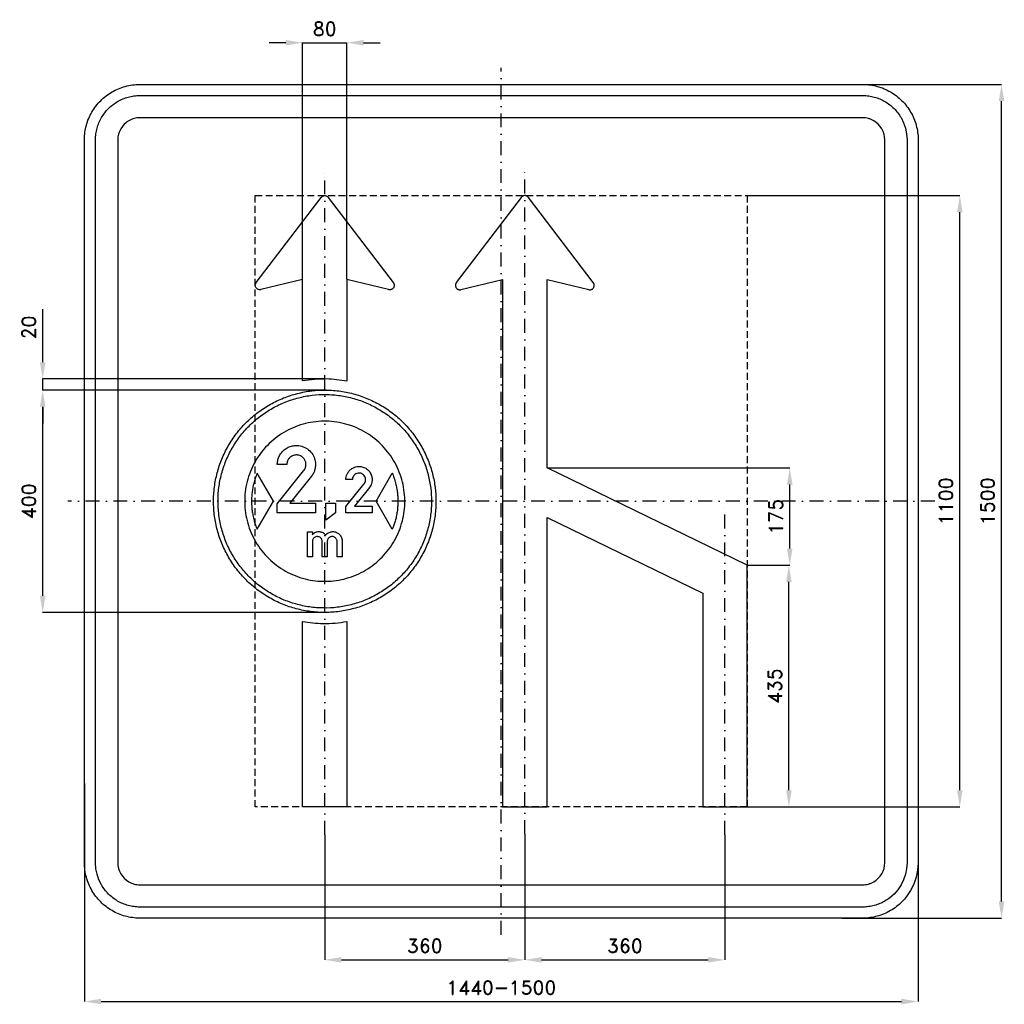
# Model space of a CAD drawing. Header units: millimetres. Extents: x -866 to 905, y -905 to 866.
import ezdxf

# ---------------------------------------------------------------- set-up
doc = ezdxf.new("R2010")
doc.units = ezdxf.units.MM
doc.header["$LTSCALE"] = 5
doc.linetypes.add('ČERCHOVANÁX2', pattern=[2, 1, -0.5, 0, -0.5])
doc.linetypes.add('ČÁRKOVANÁX2', pattern=[1.5, 1, -0.5])
doc.layers.add('Kóty', color=2, linetype='Continuous')
doc.layers.add('Značka', color=7, linetype='Continuous')
doc.styles.get("Standard").update_dxf_attribs({"font": 'romand.shx', "height": 25})
doc.dimstyles.get("Standard").update_dxf_attribs({"dimtxt": 25, "dimasz": 30, "dimexe": 0.18, "dimexo": 0.0625, "dimgap": 12.5, "dimtad": 1, "dimdec": 0, "dimzin": 0, "dimdsep": 46, "dimtxsty": 'Standard', "dimcen": 0.09, "dimadec": 0, "dimazin": 0, "dimtfac": 1, "dimtdec": 0, "dimtofl": 0, "dimtmove": 0, "dimatfit": 3, "dimfxl": 1, "dimtolj": 1, "dimtzin": 0, "dimarcsym": 0})

# ---------------------------------------------------------------- blocks, each defined once
blk = doc.blocks.new('*D0')
at = {"layer": 'Defpoints', "color": 0, "transparency": 16777216}
for p in [(-750, -507.4), (750, -603.9), (750, -900)]:
    blk.add_point(p, dxfattribs=at)
at = {"layer": 'Kóty', "color": 0, "lineweight": -2, "transparency": 16777216}
for p, q in [((-750, -507.5), (-750, -900.2)), ((750, -603.9), (750, -900.2)), ((-720, -900), (720, -900))]:
    blk.add_line(p, q, dxfattribs=at)
at = {"layer": 'Kóty', "color": 0, "transparency": 16777216}
for points in [[(-720, -895), (-720, -905), (-750, -900)], [(720, -895), (720, -905), (750, -900)]]:
    blk.add_solid(points, dxfattribs=at)
at = {"layer": 'Kóty', "color": 0, "transparency": 16777216, "insert": (0, -875), "char_height": 25, "attachment_point": 5}
blk.add_mtext('\\A1;1440-1500', dxfattribs=at)
blk = doc.blocks.new('*D1')
at = {"layer": 'Defpoints', "color": 0, "transparency": 16777216}
for p in [(-277.6, 825), (-357.6, 399.2), (-277.6, 399.2)]:
    blk.add_point(p, dxfattribs=at)
at = {"layer": 'Kóty', "color": 0, "lineweight": -2, "transparency": 16777216}
for p, q in [((-387.6, 825), (-417.6, 825)), ((-357.6, 399.3), (-357.6, 825.2)), ((-277.6, 399.3), (-277.6, 825.2)), ((-247.6, 825), (-217.6, 825))]:
    blk.add_line(p, q, dxfattribs=at)
at = {"layer": 'Kóty', "color": 0, "transparency": 16777216}
for points in [[(-387.6, 830), (-387.6, 820), (-357.6, 825)], [(-247.6, 830), (-247.6, 820), (-277.6, 825)]]:
    blk.add_solid(points, dxfattribs=at)
at = {"layer": 'Kóty', "color": 0, "transparency": 16777216, "insert": (-317.6, 850), "char_height": 25, "attachment_point": 5}
blk.add_mtext('\\A1;80', dxfattribs=at)
blk = doc.blocks.new('*D2')
at = {"layer": 'Defpoints', "color": 0, "transparency": 16777216}
for p in [(612.6, 750), (900, 750), (612.6, -750)]:
    blk.add_point(p, dxfattribs=at)
at = {"layer": 'Kóty', "color": 0, "lineweight": -2, "transparency": 16777216}
for p, q in [((612.6, 750), (900.2, 750)), ((900, -720), (900, 720)), ((612.6, -750), (900.2, -750))]:
    blk.add_line(p, q, dxfattribs=at)
at = {"layer": 'Kóty', "color": 0, "transparency": 16777216}
for points in [[(895, 720), (905, 720), (900, 750)], [(895, -720), (905, -720), (900, -750)]]:
    blk.add_solid(points, dxfattribs=at)
at = {"layer": 'Kóty', "color": 0, "transparency": 16777216, "insert": (875, 0), "char_height": 25, "attachment_point": 5, "rotation": 90}
blk.add_mtext('\\A1;1500', dxfattribs=at)
blk = doc.blocks.new('*D3')
at = {"layer": 'Defpoints', "color": 0, "transparency": 16777216}
for p in [(42.4, -598.7), (402.4, -600), (402.4, -825)]:
    blk.add_point(p, dxfattribs=at)
at = {"layer": 'Kóty', "color": 0, "lineweight": -2, "transparency": 16777216}
for p, q in [((42.4, -598.8), (42.4, -825.2)), ((402.4, -600.1), (402.4, -825.2)), ((72.4, -825), (372.4, -825))]:
    blk.add_line(p, q, dxfattribs=at)
at = {"layer": 'Kóty', "color": 0, "transparency": 16777216}
for points in [[(72.4, -820), (72.4, -830), (42.4, -825)], [(372.4, -820), (372.4, -830), (402.4, -825)]]:
    blk.add_solid(points, dxfattribs=at)
at = {"layer": 'Kóty', "color": 0, "transparency": 16777216, "insert": (222.4, -800), "char_height": 25, "attachment_point": 5}
blk.add_mtext('\\A1;360', dxfattribs=at)
blk = doc.blocks.new('*D4')
at = {"layer": 'Defpoints', "color": 0, "transparency": 16777216}
for p in [(-317.6, -600), (42.4, -600), (42.4, -825)]:
    blk.add_point(p, dxfattribs=at)
at = {"layer": 'Kóty', "color": 0, "lineweight": -2, "transparency": 16777216}
for p, q in [((-317.6, -600.1), (-317.6, -825.2)), ((42.4, -600.1), (42.4, -825.2)), ((-287.6, -825), (12.4, -825))]:
    blk.add_line(p, q, dxfattribs=at)
at = {"layer": 'Kóty', "color": 0, "transparency": 16777216}
for points in [[(-287.6, -820), (-287.6, -830), (-317.6, -825)], [(12.4, -820), (12.4, -830), (42.4, -825)]]:
    blk.add_solid(points, dxfattribs=at)
at = {"layer": 'Kóty', "color": 0, "transparency": 16777216, "insert": (-137.6, -800), "char_height": 25, "attachment_point": 5}
blk.add_mtext('\\A1;360', dxfattribs=at)
blk = doc.blocks.new('*D5')
at = {"layer": 'Defpoints', "color": 0, "transparency": 16777216}
for p in [(442.4, 550), (825, 550), (442.4, -550)]:
    blk.add_point(p, dxfattribs=at)
at = {"layer": 'Kóty', "color": 0, "lineweight": -2, "transparency": 16777216}
for p, q in [((442.5, 550), (825.2, 550)), ((825, -520), (825, 520)), ((442.5, -550), (825.2, -550))]:
    blk.add_line(p, q, dxfattribs=at)
at = {"layer": 'Kóty', "color": 0, "transparency": 16777216}
for points in [[(820, 520), (830, 520), (825, 550)], [(820, -520), (830, -520), (825, -550)]]:
    blk.add_solid(points, dxfattribs=at)
at = {"layer": 'Kóty', "color": 0, "transparency": 16777216, "insert": (800, 0), "char_height": 25, "attachment_point": 5, "rotation": 90}
blk.add_mtext('\\A1;1100', dxfattribs=at)
blk = doc.blocks.new('*D6')
at = {"layer": 'Defpoints', "color": 0, "transparency": 16777216}
for p in [(-825, 200), (-315, 200), (-316.5, -200)]:
    blk.add_point(p, dxfattribs=at)
at = {"layer": 'Kóty', "color": 0, "lineweight": -2, "transparency": 16777216}
for p, q in [((-315.1, 200), (-825.2, 200)), ((-825, -170), (-825, 170)), ((-316.5, -200), (-825.2, -200))]:
    blk.add_line(p, q, dxfattribs=at)
at = {"layer": 'Kóty', "color": 0, "transparency": 16777216}
for points in [[(-830, 170), (-820, 170), (-825, 200)], [(-830, -170), (-820, -170), (-825, -200)]]:
    blk.add_solid(points, dxfattribs=at)
at = {"layer": 'Kóty', "color": 0, "transparency": 16777216, "insert": (-850, 0), "char_height": 25, "attachment_point": 5, "rotation": 90}
blk.add_mtext('\\A1;400', dxfattribs=at)
blk = doc.blocks.new('*D7')
at = {"layer": 'Defpoints', "color": 0, "transparency": 16777216}
for p in [(-825, 220), (-317.6, 220), (-315, 200)]:
    blk.add_point(p, dxfattribs=at)
at = {"layer": 'Kóty', "color": 0, "lineweight": -2, "transparency": 16777216}
for p, q in [((-825, 250), (-825, 345.5)), ((-317.7, 220), (-825.2, 220)), ((-315.1, 200), (-825.2, 200)), ((-825, 170), (-825, 140))]:
    blk.add_line(p, q, dxfattribs=at)
at = {"layer": 'Kóty', "color": 0, "transparency": 16777216}
for points in [[(-830, 250), (-820, 250), (-825, 220)], [(-830, 170), (-820, 170), (-825, 200)]]:
    blk.add_solid(points, dxfattribs=at)
at = {"layer": 'Kóty', "color": 0, "transparency": 16777216, "insert": (-850, 312.7), "char_height": 25, "attachment_point": 5, "rotation": 90}
blk.add_mtext('\\A1;20', dxfattribs=at)
blk = doc.blocks.new('*D8')
at = {"layer": 'Defpoints', "color": 0, "transparency": 16777216}
for p in [(442.4, -115), (517.4, -115), (442.4, -550)]:
    blk.add_point(p, dxfattribs=at)
at = {"layer": 'Kóty', "color": 0, "lineweight": -2, "transparency": 16777216}
for p, q in [((442.5, -115), (517.6, -115)), ((517.4, -520), (517.4, -145)), ((442.5, -550), (517.6, -550))]:
    blk.add_line(p, q, dxfattribs=at)
at = {"layer": 'Kóty', "color": 0, "transparency": 16777216}
for points in [[(512.4, -145), (522.4, -145), (517.4, -115)], [(512.4, -520), (522.4, -520), (517.4, -550)]]:
    blk.add_solid(points, dxfattribs=at)
at = {"layer": 'Kóty', "color": 0, "transparency": 16777216, "insert": (492.4, -332.5), "char_height": 25, "attachment_point": 5, "rotation": 90}
blk.add_mtext('\\A1;435', dxfattribs=at)
blk = doc.blocks.new('*D9')
at = {"layer": 'Defpoints', "color": 0, "transparency": 16777216}
for p in [(82.4, 60), (519, 60), (442.4, -115)]:
    blk.add_point(p, dxfattribs=at)
at = {"layer": 'Kóty', "color": 0, "lineweight": -2, "transparency": 16777216}
for p, q in [((82.5, 60), (519.2, 60)), ((519, -85), (519, 30)), ((442.5, -115), (519.2, -115))]:
    blk.add_line(p, q, dxfattribs=at)
at = {"layer": 'Kóty', "color": 0, "transparency": 16777216}
for points in [[(514, 30), (524, 30), (519, 60)], [(514, -85), (524, -85), (519, -115)]]:
    blk.add_solid(points, dxfattribs=at)
at = {"layer": 'Kóty', "color": 0, "transparency": 16777216, "insert": (494, -27.5), "char_height": 25, "attachment_point": 5, "rotation": 90}
blk.add_mtext('\\A1;175', dxfattribs=at)

msp = doc.modelspace()

# ---------------------------------------------------------------- linework, layer by layer
at = {"layer": 'Kóty'}
for points in [[(-357.6, 825), (-277.6, 825)], [(-825, 200), (-825, 220)]]:
    msp.add_lwpolyline(points, dxfattribs=at)
at = {"layer": 'Značka', "color": 6, "linetype": 'ČERCHOVANÁX2', "ltscale": 5}
for points in [[(0, -780), (0, 780)], [(-317.6, -600), (-317.6, 600)], [(42.4, -598.7), (42.4, 601.3)], [(780, 0), (-780, 0)], [(402.4, -600), (402.4, 0)]]:
    msp.add_lwpolyline(points, dxfattribs=at)
at = {"layer": 'Značka', "color": 5}
for points in [[(-650, -750), (-650.4, -750), (-650.8, -750, -0.032183), (-663.7, -749.1, -0.035439), (-676.4, -746.5, -0.036257), (-688.7, -742.3, -0.03443), (-700.2, -736.5, -0.033714), (-711, -729.3, -0.034097), (-720.7, -720.7, -0.034214), (-729.3, -711, -0.034227), (-736.5, -700.2, -0.034043), (-742.3, -688.7, -0.033425), (-746.5, -676.4, -0.034175), (-749.1, -663.7, -0.036736), (-750, -650.8), (-750, -650.4), (-750, -650), (-750, 650), (-750, 650.4), (-750, 650.8, -0.032197), (-749.1, 663.7, -0.035467), (-746.5, 676.4, -0.03632), (-742.3, 688.7, -0.034471), (-736.5, 700.2, -0.033721), (-729.3, 711, -0.034099), (-720.7, 720.7, -0.034202), (-711, 729.3, -0.034225), (-700.2, 736.5, -0.034051), (-688.6, 742.3, -0.033415), (-676.4, 746.5, -0.034124), (-663.7, 749.1, -0.036744), (-650.8, 750), (-650.4, 750), (-650, 750), (650, 750), (650.4, 750), (650.8, 750, -0.032182), (663.7, 749.1, -0.035447), (676.4, 746.5, -0.036272), (688.7, 742.3, -0.034433), (700.2, 736.5, -0.033723), (711, 729.3, -0.034091), (720.7, 720.7, -0.034221), (729.3, 711, -0.034225), (736.5, 700.2, -0.034038), (742.3, 688.6, -0.033425), (746.5, 676.4, -0.034173), (749.1, 663.7, -0.036736), (750, 650.8), (750, 650.4), (750, 650), (750, -650), (750, -650.4), (750, -650.8), (749.1, -663.7), (746.5, -676.4), (742.3, -688.7), (736.5, -700.2), (729.3, -711, -0.034106), (720.7, -720.7, -0.034203), (711, -729.3, -0.034227), (700.2, -736.5, -0.034044), (688.6, -742.3, -0.033411), (676.4, -746.5, -0.034122), (663.7, -749.1, -0.036743), (650.8, -750), (650.4, -750), (650, -750), (-650, -750)], [(-650, -730), (-650.3, -730), (-650.6, -730, -0.032184), (-661, -729.3, -0.035448), (-671.1, -727.2, -0.036282), (-680.9, -723.8, -0.034422), (-690.2, -719.2, -0.033745), (-698.8, -713.4, -0.034102), (-706.6, -706.6, -0.034186), (-713.4, -698.8, -0.034203), (-719.2, -690.2), (-723.8, -680.9), (-727.2, -671.1), (-729.3, -661), (-730, -650.6), (-730, -650.3), (-730, -650), (-730, 650), (-730, 650.3), (-730, 650.6, -0.032179), (-729.3, 661, -0.035489), (-727.2, 671.1, -0.036281), (-723.9, 680.9, -0.03442), (-719.2, 690.2, -0.033728), (-713.4, 698.8, -0.034073), (-706.6, 706.6, -0.034239), (-698.8, 713.4, -0.034199), (-690.2, 719.2, -0.034034), (-680.9, 723.8, -0.033414), (-671.1, 727.2, -0.034124), (-660.9, 729.3, -0.03674), (-650.6, 730), (-650.3, 730), (-650, 730), (650, 730), (650.3, 730), (650.6, 730, -0.032183), (661, 729.3, -0.035447), (671.1, 727.2, -0.036274), (680.9, 723.9, -0.034414), (690.2, 719.2, -0.033745), (698.8, 713.4, -0.034097), (706.6, 706.6, -0.034187), (713.4, 698.8, -0.034206), (719.2, 690.2), (723.8, 680.9), (727.2, 671.1), (729.3, 660.9), (730, 650.6), (730, 650.3), (730, 650), (730, -650), (730, -650.3), (730, -650.6), (729.3, -661), (727.2, -671.1), (723.9, -680.9), (719.2, -690.2), (713.4, -698.8), (706.6, -706.6), (698.8, -713.4, -0.034206), (690.2, -719.2, -0.034031), (680.9, -723.8, -0.033421), (671.1, -727.2, -0.034122), (660.9, -729.3, -0.036744), (650.6, -730), (650.3, -730), (650, -730), (-650, -730)], [(-650, -690), (650, -690), (650.2, -690), (650.3, -690, 0.032185), (655.5, -689.6, 0.035459), (660.5, -688.6, 0.036277), (665.5, -686.9), (670.1, -684.6), (674.4, -681.7), (678.3, -678.3), (681.7, -674.4), (684.6, -670.1), (686.9, -665.5), (688.6, -660.6), (689.6, -655.5), (690, -650.3), (690, -650.2), (690, -650), (690, 650), (690, 650.2), (690, 650.3), (689.6, 655.5), (688.6, 660.5), (686.9, 665.5), (684.6, 670.1), (681.7, 674.4), (678.3, 678.3), (674.4, 681.7), (670.1, 684.6), (665.5, 686.9, 0.033409), (660.5, 688.6, 0.034186), (655.5, 689.6, 0.036746), (650.3, 690), (650.2, 690), (650, 690), (-650, 690), (-650.2, 690), (-650.3, 690, 0.032185), (-655.5, 689.6, 0.035458), (-660.6, 688.6, 0.036271), (-665.5, 686.9, 0.034382), (-670.1, 684.6, 0.03365), (-674.4, 681.7), (-678.3, 678.3), (-681.7, 674.4), (-684.6, 670.1), (-686.9, 665.5), (-688.6, 660.5), (-689.6, 655.5), (-690, 650.3), (-690, 650.2), (-690, 650), (-690, -650), (-690, -650.2), (-690, -650.3), (-689.6, -655.5), (-688.6, -660.6), (-686.9, -665.5), (-684.6, -670.1), (-681.7, -674.4), (-678.3, -678.3), (-674.4, -681.7), (-670.1, -684.6), (-665.5, -686.9, 0.033404), (-660.6, -688.6, 0.034161), (-655.5, -689.7, 0.036749), (-650.3, -690), (-650.2, -690), (-650, -690)], [(-357.6, 216.4), (-357.6, 399.2), (-432.6, 380.7), (-433, 380.6, -0.010084), (-433.3, 380.5, -0.052503), (-434.9, 380.4, -0.052645), (-436.5, 380.7, -0.065503), (-438.3, 381.4, -0.065455), (-439.9, 382.5, -0.065319), (-441.2, 384, -0.065187), (-442, 385.8, -0.064843), (-442.5, 387.7, -0.063651), (-442.4, 389.7, -0.052693), (-442, 391.2, -0.057453), (-441.3, 392.6, -0.01147), (-441.1, 393, -0.003824), (-440.9, 393.3), (-324, 546.8, -0.003131), (-323.7, 547.1, -0.009393), (-323.5, 547.4, -0.049065), (-322.4, 548.4, -0.049118), (-321.2, 549.2, -0.061113), (-319.4, 549.8, -0.061349), (-317.6, 550, -0.06102), (-315.8, 549.8, -0.059475), (-314.1, 549.2, -0.049145), (-312.8, 548.4, -0.053708), (-311.7, 547.4, -0.010699), (-311.5, 547.1), (-311.2, 546.8), (-194.4, 393.3), (-194.1, 393, -0.010084), (-193.9, 392.6, -0.052503), (-193.2, 391.2, -0.052645), (-192.8, 389.7, -0.065503), (-192.7, 387.7, -0.065455), (-193.2, 385.8, -0.065319), (-194, 384, -0.065187), (-195.3, 382.5, -0.064843), (-196.9, 381.4, -0.063651), (-198.7, 380.7, -0.052693), (-200.3, 380.4, -0.057453), (-201.9, 380.5, -0.01147), (-202.3, 380.6), (-202.6, 380.7), (-277.6, 399.2), (-277.6, 216.3, 0.007831), (-296.2, 218.7, 0.023765), (-314.7, 220, 0.027428), (-336.2, 219, 0.009022), (-357.6, 216.4)], [(362.4, -165.1), (362.4, -550), (442.4, -550), (442.4, -115), (82.4, 60), (82.4, 399.2), (157.4, 380.7), (157.7, 380.6, 0.010084), (158.1, 380.5, 0.052503), (159.7, 380.4, 0.052645), (161.3, 380.7, 0.065503), (163.1, 381.4, 0.065455), (164.7, 382.5, 0.065319), (166, 384, 0.065187), (166.8, 385.8, 0.064843), (167.3, 387.7, 0.063651), (167.2, 389.7, 0.052693), (166.8, 391.2, 0.057453), (166.1, 392.6, 0.01147), (165.9, 393), (165.6, 393.3), (48.8, 546.8), (48.5, 547.1, 0.009393), (48.3, 547.4, 0.049065), (47.2, 548.4, 0.049118), (45.9, 549.2, 0.061113), (44.2, 549.8, 0.061349), (42.4, 550, 0.06102), (40.6, 549.8, 0.059475), (38.8, 549.2, 0.049145), (37.6, 548.4, 0.053708), (36.5, 547.4, 0.010699), (36.3, 547.1, 0.003567), (36, 546.8), (-80.9, 393.3, 0.003362), (-81.1, 393, 0.010084), (-81.3, 392.6, 0.052503), (-82, 391.2, 0.052645), (-82.4, 389.7, 0.065503), (-82.5, 387.7, 0.065455), (-82, 385.8, 0.065319), (-81.2, 384, 0.065187), (-79.9, 382.5, 0.064843), (-78.3, 381.4, 0.063651), (-76.5, 380.7, 0.052693), (-74.9, 380.4, 0.057453), (-73.3, 380.5, 0.01147), (-73, 380.6), (-72.6, 380.7), (2.4, 399.2), (2.4, -550), (82.4, -550), (82.4, -29), (362.4, -165.1)], [(-117.6, 0), (-117.6, -1.3), (-117.6, -2.6, -0.032167), (-119.6, -28.7, -0.035723), (-125.1, -54.3, -0.036666), (-133.7, -79, -0.034754), (-145.7, -102.3, -0.034039), (-160.5, -123.9, -0.034453), (-178, -143.3, -0.034561), (-197.9, -160.3, -0.034427), (-219.9, -174.5, -0.034389), (-243.5, -185.8, -0.034418), (-268.4, -193.8, -0.034423), (-294.1, -198.7, -0.034417), (-320.2, -200, -0.034416), (-346.3, -198, -0.034417), (-371.9, -192.5, -0.034417), (-396.6, -183.8, -0.034417), (-419.9, -171.9, -0.034417), (-441.5, -157.1, -0.034417), (-460.9, -139.6, -0.034417), (-477.9, -119.7, -0.034417), (-492.1, -97.7, -0.034417), (-503.4, -74.1, -0.034417), (-511.5, -49.2, -0.034417), (-516.3, -23.5, -0.034417), (-517.6, 2.6, -0.034417), (-515.6, 28.7, -0.034417), (-510.1, 54.3, -0.034417), (-501.4, 79, -0.034417), (-489.5, 102.3, -0.034417), (-474.7, 123.9, -0.034417), (-457.2, 143.3, -0.034417), (-437.3, 160.3, -0.034417), (-415.3, 174.5, -0.034417), (-391.8, 185.8, -0.034417), (-366.8, 193.8, -0.034417), (-341.1, 198.7, -0.034416), (-315, 200, -0.034417), (-288.9, 198, -0.034418), (-263.3, 192.5, -0.034416), (-238.6, 183.8, -0.034417), (-215.3, 171.9, -0.034418), (-193.7, 157.1, -0.034406), (-174.3, 139.6, -0.034414), (-157.3, 119.7, -0.034487), (-143.1, 97.7, -0.034419), (-131.8, 74.2, -0.034076), (-123.8, 49.2, -0.032791), (-119, 24.8, -0.034265), (-117.6, 0)], [(-402.9, -20.8), (-402.9, -4.7), (-355.9, 54.5, 0.004071), (-355.2, 55.3, 0.012139), (-354.5, 56.2, 0.08299), (-352, 61.6, 0.094408), (-351.4, 67.5, 0.092134), (-352.7, 72.8, 0.08404), (-355.7, 77.4, 0.098137), (-361, 81.6, 0.106051), (-367.5, 83.3, 0.106168), (-374, 82.5, 0.099954), (-379.8, 79.1, 0.083722), (-383.4, 74.9, 0.091648), (-385.3, 69.9, 0.026146), (-385.6, 68, 0.008682), (-385.8, 66.2), (-402.9, 66.2, -0.003377), (-402.9, 67.8, -0.010131), (-402.8, 69.4, -0.059422), (-401.3, 76.6, -0.058235), (-398.3, 83.4, -0.072151), (-392.5, 90.7, -0.072222), (-385, 96.2, -0.061479), (-377.7, 99.2, -0.059941), (-370, 100.3, -0.083063), (-358.8, 99.1, -0.087047), (-348.8, 94.1, -0.087765), (-340.7, 86.4, -0.087799), (-335.8, 76.4, -0.068484), (-334.2, 67.8, -0.062422), (-335, 59.1, -0.05069), (-336.8, 52.7, -0.061844), (-340.1, 46.9, -0.008353), (-340.7, 46, -0.002783), (-341.4, 45.1), (-380.4, -3.6), (-334.3, -3.6), (-334.3, -20.8), (-402.9, -20.8)], [(-279.5, -20.8), (-279.5, -9.7), (-247.2, 30.9, 0.004071), (-246.7, 31.5, 0.012139), (-246.2, 32.2, 0.08299), (-244.5, 35.8, 0.094408), (-244.1, 39.9, 0.092134), (-245, 43.6, 0.08404), (-247, 46.7, 0.098137), (-250.7, 49.6, 0.106051), (-255.1, 50.8, 0.106168), (-259.7, 50.2, 0.099954), (-263.6, 47.9, 0.083722), (-266.1, 45, 0.091648), (-267.4, 41.6, 0.026146), (-267.6, 40.3, 0.008682), (-267.7, 39), (-279.5, 39, -0.003377), (-279.5, 40.1, -0.010131), (-279.4, 41.2, -0.059422), (-278.4, 46.2, -0.058235), (-276.3, 50.8, -0.072151), (-272.4, 55.9, -0.072222), (-267.2, 59.6, -0.061479), (-262.2, 61.7, -0.059941), (-256.8, 62.5, -0.083063), (-249.2, 61.6, -0.087047), (-242.3, 58.2, -0.087765), (-236.7, 52.9, -0.087799), (-233.3, 46, -0.068484), (-232.3, 40.1, -0.062422), (-232.8, 34.2, -0.05069), (-234.1, 29.7, -0.061844), (-236.3, 25.7, -0.008353), (-236.7, 25.1, -0.002783), (-237.2, 24.5), (-264, -9), (-232.3, -9), (-232.3, -20.8), (-279.5, -20.8)], [(-439.2, -50.4), (-410, 0), (-439.2, 50.4), (-439.3, 50.3), (-439.3, 50.2), (-439.4, 49.9), (-439.6, 49.6), (-439.7, 49.2), (-439.9, 48.8, 0.008441), (-441.4, 44.8, 0.010131), (-442.8, 40.7, 0.009595), (-444.1, 36.6, 0.006815), (-445.2, 32.4, 0.006632), (-446.2, 28.2, 0.009046), (-447.1, 24, 0.009795), (-447.8, 19.7, 0.008885), (-448.4, 15.5, 0.008869), (-448.8, 11.2, 0.009745), (-449.1, 6.9, 0.009043), (-449.2, 2.6, 0.006757), (-449.2, -1.7, 0.006755), (-449.1, -6, 0.009039), (-448.9, -10.3, 0.009746), (-448.5, -14.6, 0.008884), (-447.9, -18.9, 0.00889), (-447.2, -23.1, 0.009763), (-446.4, -27.4, 0.009034), (-445.4, -31.6, 0.006697), (-444.3, -35.7, 0.005982), (-443.2, -39.4, 0.007979), (-442, -43.1, 0.007189), (-440.9, -46.1, 0.007211), (-439.8, -49), (-439.5, -49.7), (-439.2, -50.4)], [(-196, -50.4), (-225.2, 0), (-196, 50.4), (-195.9, 50.3), (-195.9, 50.2), (-195.8, 49.9), (-195.6, 49.6), (-195.5, 49.2), (-195.3, 48.8, -0.008441), (-193.8, 44.8, -0.010131), (-192.4, 40.7, -0.009595), (-191.2, 36.6, -0.006815), (-190, 32.4, -0.006632), (-189, 28.2, -0.009046), (-188.2, 24, -0.009795), (-187.4, 19.7, -0.008885), (-186.8, 15.5, -0.008869), (-186.4, 11.2, -0.009745), (-186.1, 6.9, -0.009043), (-186, 2.6, -0.006757), (-186, -1.7, -0.006755), (-186.1, -6, -0.009039), (-186.4, -10.3, -0.009746), (-186.7, -14.6, -0.008884), (-187.3, -18.9, -0.00889), (-188, -23.1, -0.009763), (-188.8, -27.4, -0.009034), (-189.8, -31.6, -0.006697), (-190.9, -35.7, -0.005982), (-192, -39.4, -0.007979), (-193.2, -43.1, -0.007189), (-194.3, -46.1, -0.007211), (-195.4, -49), (-195.7, -49.7), (-196, -50.4)], [(-348.8, -99.7), (-348.8, -55.1), (-339.9, -55.1), (-339.9, -60.1, -0.003192), (-339.4, -59.6, -0.009567), (-338.9, -59, -0.0538), (-336.5, -57.1, -0.054629), (-333.7, -55.6, -0.049773), (-331, -54.8, -0.049909), (-328.2, -54.6, -0.044596), (-325.7, -54.8, -0.045347), (-323.3, -55.4, -0.041532), (-321.1, -56.4, -0.034771), (-319.1, -57.7, -0.023454), (-317.9, -58.6, -0.033511), (-316.9, -59.6, -0.015001), (-316.5, -60.1, -0.004979), (-316, -60.7, -0.003807), (-315.5, -60.1, -0.011411), (-314.9, -59.5, -0.072056), (-311.6, -56.9, -0.066461), (-307.7, -55.3, -0.035519), (-305.5, -54.8, -0.035837), (-303.3, -54.6, -0.050519), (-300.1, -54.8, -0.049652), (-297, -55.7, -0.068284), (-293.1, -57.8, -0.073295), (-290, -60.9, -0.056851), (-288.1, -63.8, -0.048832), (-286.9, -67.1, -0.019163), (-286.6, -68.3, -0.025008), (-286.5, -69.5, -0.009364), (-286.4, -70), (-286.4, -70.6), (-286.4, -99.7), (-295.3, -99.7), (-295.3, -72.4), (-295.3, -72.1, 0.007572), (-295.3, -71.7, 0.050214), (-295.6, -70.1, 0.050892), (-296.2, -68.5, 0.067722), (-297.5, -66.6, 0.066947), (-299.2, -65.1, 0.073523), (-301.4, -63.9, 0.074318), (-303.9, -63.5, 0.080744), (-306.6, -63.8, 0.08067), (-309.1, -64.9, 0.070504), (-310.9, -66.3, 0.07539), (-312.1, -68.3, 0.050747), (-312.7, -69.9, 0.032977), (-313.1, -71.6), (-313.1, -71.8), (-313.1, -72), (-313.1, -99.7), (-322.1, -99.7), (-322.1, -72.2), (-322.1, -71.8, 0.009724), (-322.1, -71.5, 0.073755), (-322.6, -69.2, 0.069017), (-323.7, -67.2, 0.074723), (-325.5, -65.4, 0.073776), (-327.7, -64.2, 0.089058), (-330.7, -63.5, 0.093654), (-333.8, -63.9, 0.073311), (-335.9, -64.9, 0.071137), (-337.7, -66.4, 0.077006), (-339.1, -68.7, 0.077985), (-339.8, -71.2, 0.008047), (-339.9, -71.5), (-339.9, -71.9), (-339.9, -99.7), (-348.8, -99.7)], [(-357.6, -216.3, 0.007831), (-339.1, -218.7, 0.023765), (-320.5, -220, 0.027428), (-299.1, -219, 0.009022), (-277.6, -216.4), (-277.6, -550), (-357.6, -550), (-357.6, -216.3)]]:
    msp.add_lwpolyline(points, format="xyb", dxfattribs=at)
at = {"layer": 'Značka', "color": 6, "linetype": 'ČÁRKOVANÁX2', "ltscale": 2.5}
msp.add_lwpolyline([(-442.6, -550), (-442.6, 550), (442.4, 550), (442.4, -550), (-442.6, -550)], dxfattribs=at)
at = {"layer": 'Značka', "color": 1}
for points in [[(-125.6, 0), (-125.6, -1.3), (-125.6, -2.5, -0.032167), (-127.5, -27.5, -0.035723), (-132.8, -52.1, -0.036666), (-141.1, -75.8, -0.034754), (-152.6, -98.2, -0.034039), (-166.8, -118.9, -0.034453), (-183.6, -137.5, -0.034561), (-202.7, -153.9, -0.034427), (-223.8, -167.5, -0.034389), (-246.4, -178.4, -0.034418), (-270.3, -186.1, -0.034423), (-295, -190.8, -0.034417), (-320.1, -192, -0.034416), (-345.2, -190.1, -0.034417), (-369.7, -184.8, -0.034417), (-393.4, -176.5, -0.034417), (-415.8, -165, -0.034417), (-436.5, -150.8, -0.034417), (-455.1, -134, -0.034417), (-471.5, -114.9, -0.034417), (-485.1, -93.8, -0.034417), (-496, -71.2, -0.034417), (-503.7, -47.3, -0.034417), (-508.4, -22.6, -0.034417), (-509.6, 2.5, -0.034417), (-507.7, 27.6, -0.034417), (-502.4, 52.1, -0.034417), (-494.1, 75.8, -0.034417), (-482.6, 98.2, -0.034417), (-468.5, 118.9, -0.034417), (-451.6, 137.5, -0.034417), (-432.5, 153.9, -0.034417), (-411.4, 167.5, -0.034417), (-388.8, 178.4, -0.034417), (-364.9, 186.1, -0.034417), (-340.2, 190.8, -0.034416), (-315.1, 192, -0.034417), (-290, 190.1, -0.034418), (-265.5, 184.8, -0.034416), (-241.8, 176.5, -0.034417), (-219.4, 165, -0.034418), (-198.7, 150.8, -0.034406), (-180.1, 134, -0.034414), (-163.7, 114.9, -0.034487), (-150.1, 93.8, -0.034419), (-139.2, 71.2, -0.034076), (-131.5, 47.3, -0.032791), (-127, 23.8, -0.034265), (-125.6, 0)], [(-173.6, 0), (-173.6, 0.9), (-173.6, 1.9, 0.032167), (-175.1, 20.7, 0.035723), (-179, 39.1, 0.036666), (-185.2, 56.9, 0.034754), (-193.9, 73.6, 0.034039), (-204.5, 89.2, 0.034453), (-217.1, 103.1, 0.034561), (-231.4, 115.4, 0.034427), (-247.2, 125.6, 0.034389), (-264.2, 133.8, 0.034418), (-282.2, 139.6, 0.034423), (-300.7, 143.1, 0.034417), (-319.5, 144, 0.034416), (-338.3, 142.6, 0.034417), (-356.7, 138.6, 0.034417), (-374.5, 132.4, 0.034417), (-391.2, 123.8, 0.034417), (-406.8, 113.1, 0.034417), (-420.8, 100.5, 0.034417), (-433, 86.2, 0.034417), (-443.2, 70.4, 0.034417), (-451.4, 53.4, 0.034417), (-457.2, 35.4, 0.034417), (-460.7, 16.9, 0.034417), (-461.6, -1.9, 0.034417), (-460.2, -20.7, 0.034417), (-456.2, -39.1, 0.034417), (-450, -56.9, 0.034417), (-441.4, -73.6, 0.034417), (-430.7, -89.2, 0.034417), (-418.1, -103.1, 0.034417), (-403.8, -115.4, 0.034417), (-388, -125.6, 0.034417), (-371, -133.8, 0.034417), (-353.1, -139.6, 0.034417), (-334.5, -143.1, 0.034416), (-315.7, -144, 0.034417), (-296.9, -142.6, 0.034418), (-278.5, -138.6, 0.034416), (-260.7, -132.4, 0.034417), (-244, -123.8, 0.034418), (-228.4, -113.1, 0.034406), (-214.5, -100.5, 0.034414), (-202.2, -86.2, 0.034487), (-192, -70.4, 0.034419), (-183.8, -53.4, 0.034076), (-178, -35.4, 0.032791), (-174.6, -17.8, 0.034265), (-173.6, 0)]]:
    msp.add_lwpolyline(points, format="xyb", dxfattribs=at)
at = {"layer": 'Značka', "color": 5}
msp.add_lwpolyline([(-315.5, -33.8), (-315.5, -3.5), (-298.3, -3.5), (-298.3, -20.8), (-315.5, -33.8)], dxfattribs=at)

# ---------------------------------------------------------------- dimensions: what is measured, and where the dimension line sits
at = {"layer": 'Kóty'}
for base, p1, p2, picture, middle in [((-277.6, 825), (-357.6, 399.2), (-277.6, 399.2), '*D1', (-317.6, 850)), ((42.4, -825), (-317.6, -600), (42.4, -600), '*D4', (-137.6, -800)), ((402.4, -825), (42.4, -598.7), (402.4, -600), '*D3', (222.4, -800))]:
    dim = msp.add_linear_dim(base=base, p1=p1, p2=p2, dimstyle='Standard', dxfattribs=at)
    dim.commit()
    dim.dimension.update_dxf_attribs({"geometry": picture, "text_midpoint": middle})
for base, p1, p2, picture, middle in [((900, 750), (612.6, -750), (612.6, 750), '*D2', (875, 0)), ((825, 550), (442.4, -550), (442.4, 550), '*D5', (800, 0)), ((-825, 220), (-315, 200), (-317.6, 220), '*D7', (-850, 312.7)), ((-825, 200), (-316.5, -200), (-315, 200), '*D6', (-850, 0)), ((519, 60), (442.4, -115), (82.4, 60), '*D9', (494, -27.5)), ((517.4, -115), (442.4, -550), (442.4, -115), '*D8', (492.4, -332.5))]:
    dim = msp.add_linear_dim(base=base, p1=p1, p2=p2, angle=90, dimstyle='Standard', dxfattribs=at)
    dim.commit()
    dim.dimension.update_dxf_attribs({"geometry": picture, "text_midpoint": middle})
dim = msp.add_linear_dim(base=(750, -900), p1=(-750, -507.4), p2=(750, -603.9), text='1440-1500', dimstyle='Standard', dxfattribs=at)
dim.commit()
dim.dimension.update_dxf_attribs({"geometry": '*D0', "text_midpoint": (0, -875)})

doc.saveas('drawing.dxf')
